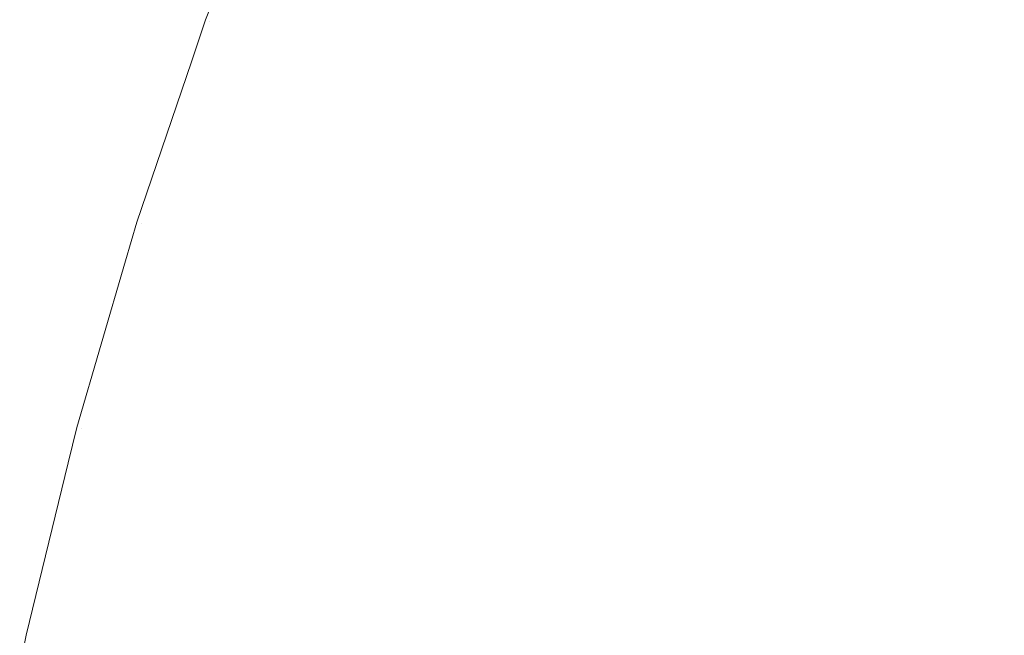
# Model space of a CAD drawing. Header units: centimetres. Extents: x -25.9 to 27.4, y 34.1 to 35.9.
# Tile 51 of 256: x -25.8512 to -25.8311, y 35.8618 to 35.8743. Entities that reach past the tile are written whole.
import ezdxf

# ---------------------------------------------------------------- set-up
doc = ezdxf.new("R2010")
doc.units = ezdxf.units.CM
doc.header["$LTSCALE"] = 2.54
doc.layers.add('Lucido design-1', color=7, linetype='Continuous')

# ---------------------------------------------------------------- blocks, each defined once
blk = doc.blocks.new('Gruppo-5-1')
at = {"color": 7, "linetype": 'Continuous', "lineweight": 9}
for points, invisible_edges in [([(-25.846209, 35.877452, -9.481992), (-25.847429, 35.874314, -9.481992), (-25.847385, 35.874298, -9.478917), (-25.845804, 35.878362, -9.478917)], 14), ([(-25.846209, 35.877452, -33.448755), (-25.847429, 35.874314, -33.448755), (-25.847385, 35.874298, -33.44568), (-25.845804, 35.878362, -33.44568)], 14), ([(-25.84576, 35.878344, -10.086352), (-25.84734, 35.874281, -10.086352), (-25.847429, 35.874314, -10.081992), (-25.846209, 35.877452, -10.081992)], 11), ([(-25.84576, 35.878344, -34.053115), (-25.84734, 35.874281, -34.053115), (-25.847429, 35.874314, -34.048755), (-25.846209, 35.877452, -34.048755)], 11), ([(-25.847184, 35.874225, -9.474771), (-25.845607, 35.87828, -9.474771), (-25.845804, 35.878362, -9.478917), (-25.847385, 35.874298, -9.478917)], 15), ([(-25.847184, 35.874225, -33.441534), (-25.845607, 35.87828, -33.441534), (-25.845804, 35.878362, -33.44568), (-25.847385, 35.874298, -33.44568)], 15), ([(-25.84734, 35.874281, -10.086352), (-25.84576, 35.878344, -10.086352), (-25.845514, 35.878242, -10.090484), (-25.84709, 35.87419, -10.090484)], 15), ([(-25.84734, 35.874281, -34.053115), (-25.84576, 35.878344, -34.053115), (-25.845514, 35.878242, -34.057247), (-25.84709, 35.87419, -34.057247)], 15), ([(-25.846821, 35.874093, -9.470635), (-25.84525, 35.878133, -9.470635), (-25.845607, 35.87828, -9.474771), (-25.847184, 35.874225, -9.474771)], 15), ([(-25.846821, 35.874093, -33.437398), (-25.84525, 35.878133, -33.437398), (-25.845607, 35.87828, -33.441534), (-25.847184, 35.874225, -33.441534)], 15), ([(-25.84709, 35.87419, -10.090484), (-25.845514, 35.878242, -10.090484), (-25.845111, 35.878075, -10.094598), (-25.84668, 35.874041, -10.094598)], 15), ([(-25.84709, 35.87419, -34.057247), (-25.845514, 35.878242, -34.057247), (-25.845111, 35.878075, -34.061361), (-25.84668, 35.874041, -34.061361)], 15), ([(-25.835002, 35.873888, -9.43498), (-25.833451, 35.877413, -9.43498), (-25.835165, 35.878212, -9.438717), (-25.836749, 35.874612, -9.438717)], 15), ([(-25.835002, 35.873888, -33.401743), (-25.833451, 35.877413, -33.401743), (-25.835165, 35.878212, -33.40548), (-25.836749, 35.874612, -33.40548)], 15), ([(-25.846297, 35.873902, -9.466514), (-25.844735, 35.877919, -9.466514), (-25.84525, 35.878133, -9.470635), (-25.846821, 35.874093, -9.470635)], 15), ([(-25.846297, 35.873902, -33.433277), (-25.844735, 35.877919, -33.433277), (-25.84525, 35.878133, -33.437398), (-25.846821, 35.874093, -33.437398)], 15), ([(-25.84668, 35.874041, -10.094598), (-25.845111, 35.878075, -10.094598), (-25.844551, 35.877843, -10.098688), (-25.84611, 35.873834, -10.098688)], 15), ([(-25.84668, 35.874041, -34.061361), (-25.845111, 35.878075, -34.061361), (-25.844551, 35.877843, -34.065451), (-25.84611, 35.873834, -34.065451)], 15), ([(-25.836402, 35.874468, -10.126041), (-25.834824, 35.878053, -10.126041), (-25.833117, 35.877257, -10.129688), (-25.834662, 35.873747, -10.129688)], 15), ([(-25.836402, 35.874468, -34.092804), (-25.834824, 35.878053, -34.092804), (-25.833117, 35.877257, -34.096451), (-25.834662, 35.873747, -34.096451)], 15), ([(-25.845611, 35.873652, -9.462417), (-25.844061, 35.87764, -9.462417), (-25.844735, 35.877919, -9.466514), (-25.846297, 35.873902, -9.466514)], 15), ([(-25.845611, 35.873652, -33.42918), (-25.844061, 35.87764, -33.42918), (-25.844735, 35.877919, -33.433277), (-25.846297, 35.873902, -33.433277)], 15), ([(-25.84611, 35.873834, -10.098688), (-25.844551, 35.877843, -10.098688), (-25.843836, 35.877547, -10.102745), (-25.845383, 35.873569, -10.102745)], 15), ([(-25.84611, 35.873834, -34.065451), (-25.844551, 35.877843, -34.065451), (-25.843836, 35.877547, -34.069508), (-25.845383, 35.873569, -34.069508)], 15), ([(-25.844765, 35.873344, -9.45835), (-25.843229, 35.877295, -9.45835), (-25.844061, 35.87764, -9.462417), (-25.845611, 35.873652, -9.462417)], 15), ([(-25.844765, 35.873344, -33.425113), (-25.843229, 35.877295, -33.425113), (-25.844061, 35.87764, -33.42918), (-25.845611, 35.873652, -33.42918)], 15), ([(-25.845383, 35.873569, -10.102745), (-25.843836, 35.877547, -10.102745), (-25.842968, 35.877188, -10.106763), (-25.8445, 35.873248, -10.106763)], 15), ([(-25.845383, 35.873569, -34.069508), (-25.843836, 35.877547, -34.069508), (-25.842968, 35.877188, -34.073526), (-25.8445, 35.873248, -34.073526)], 15), ([(-25.83311, 35.873104, -9.431322), (-25.831595, 35.876547, -9.431322), (-25.833451, 35.877413, -9.43498), (-25.835002, 35.873888, -9.43498)], 15), ([(-25.83311, 35.873104, -33.398085), (-25.831595, 35.876547, -33.398085), (-25.833451, 35.877413, -33.401743), (-25.835002, 35.873888, -33.401743)], 15), ([(-25.84376, 35.872978, -9.45432), (-25.84224, 35.876886, -9.45432), (-25.843229, 35.877295, -9.45835), (-25.844765, 35.873344, -9.45835)], 15), ([(-25.84376, 35.872978, -33.421083), (-25.84224, 35.876886, -33.421083), (-25.843229, 35.877295, -33.425113), (-25.844765, 35.873344, -33.425113)], 15), ([(-25.8445, 35.873248, -10.106763), (-25.842968, 35.877188, -10.106763), (-25.841949, 35.876765, -10.110736), (-25.843463, 35.872871, -10.110736)], 15), ([(-25.8445, 35.873248, -34.073526), (-25.842968, 35.877188, -34.073526), (-25.841949, 35.876765, -34.077499), (-25.843463, 35.872871, -34.077499)], 15), ([(-25.834662, 35.873747, -10.129688), (-25.833117, 35.877257, -10.129688), (-25.831278, 35.876399, -10.133253), (-25.832786, 35.87297, -10.133253)], 15), ([(-25.834662, 35.873747, -34.096451), (-25.833117, 35.877257, -34.096451), (-25.831278, 35.876399, -34.100016), (-25.832786, 35.87297, -34.100016)], 15), ([(-25.842596, 35.872555, -9.450335), (-25.841096, 35.876412, -9.450335), (-25.84224, 35.876886, -9.45432), (-25.84376, 35.872978, -9.45432)], 15), ([(-25.842596, 35.872555, -33.417098), (-25.841096, 35.876412, -33.417098), (-25.84224, 35.876886, -33.421083), (-25.84376, 35.872978, -33.421083)], 15), ([(-25.843463, 35.872871, -10.110736), (-25.841949, 35.876765, -10.110736), (-25.84078, 35.876281, -10.114657), (-25.842275, 35.872438, -10.114657)], 15), ([(-25.843463, 35.872871, -34.077499), (-25.841949, 35.876765, -34.077499), (-25.84078, 35.876281, -34.08142), (-25.842275, 35.872438, -34.08142)], 15), ([(-25.841276, 35.872075, -9.446402), (-25.839799, 35.875875, -9.446402), (-25.841096, 35.876412, -9.450335), (-25.842596, 35.872555, -9.450335)], 15), ([(-25.841276, 35.872075, -33.413165), (-25.839799, 35.875875, -33.413165), (-25.841096, 35.876412, -33.417098), (-25.842596, 35.872555, -33.417098)], 15), ([(-25.831076, 35.872262, -9.42775), (-25.8296, 35.875616, -9.42775), (-25.831595, 35.876547, -9.431322), (-25.83311, 35.873104, -9.431322)], 15), ([(-25.831076, 35.872262, -33.394513), (-25.8296, 35.875616, -33.394513), (-25.831595, 35.876547, -33.398085), (-25.83311, 35.873104, -33.398085)], 15), ([(-25.832786, 35.87297, -10.133253), (-25.831278, 35.876399, -10.133253), (-25.829309, 35.875481, -10.136728), (-25.830779, 35.872139, -10.136728)], 15), ([(-25.832786, 35.87297, -34.100016), (-25.831278, 35.876399, -34.100016), (-25.829309, 35.875481, -34.103491), (-25.830779, 35.872139, -34.103491)], 15), ([(-25.842275, 35.872438, -10.114657), (-25.84078, 35.876281, -10.114657), (-25.839464, 35.875736, -10.118519), (-25.840936, 35.871951, -10.118519)], 15), ([(-25.842275, 35.872438, -34.08142), (-25.84078, 35.876281, -34.08142), (-25.839464, 35.875736, -34.085282), (-25.840936, 35.871951, -34.085282)], 15), ([(-25.839802, 35.871538, -9.442527), (-25.838349, 35.875274, -9.442527), (-25.839799, 35.875875, -9.446402), (-25.841276, 35.872075, -9.446402)], 15), ([(-25.839802, 35.871538, -33.40929), (-25.838349, 35.875274, -33.40929), (-25.839799, 35.875875, -33.413165), (-25.841276, 35.872075, -33.413165)], 15), ([(-25.840936, 35.871951, -10.118519), (-25.839464, 35.875736, -10.118519), (-25.838004, 35.875131, -10.122315), (-25.839451, 35.87141, -10.122315)], 15), ([(-25.840936, 35.871951, -34.085282), (-25.839464, 35.875736, -34.085282), (-25.838004, 35.875131, -34.089078), (-25.839451, 35.87141, -34.089078)], 15), ([(-25.838175, 35.870946, -9.438717), (-25.836749, 35.874612, -9.438717), (-25.838349, 35.875274, -9.442527), (-25.839802, 35.871538, -9.442527)], 15), ([(-25.838175, 35.870946, -33.40548), (-25.836749, 35.874612, -33.40548), (-25.838349, 35.875274, -33.40929), (-25.839802, 35.871538, -33.40929)], 15), ([(-25.839451, 35.87141, -10.122315), (-25.838004, 35.875131, -10.122315), (-25.836402, 35.874468, -10.126041), (-25.837822, 35.870817, -10.126041)], 15), ([(-25.839451, 35.87141, -34.089078), (-25.838004, 35.875131, -34.089078), (-25.836402, 35.874468, -34.092804), (-25.837822, 35.870817, -34.092804)], 15), ([(-25.836398, 35.870299, -9.43498), (-25.835002, 35.873888, -9.43498), (-25.836749, 35.874612, -9.438717), (-25.838175, 35.870946, -9.438717)], 15), ([(-25.836398, 35.870299, -33.401743), (-25.835002, 35.873888, -33.401743), (-25.836749, 35.874612, -33.40548), (-25.838175, 35.870946, -33.40548)], 15), ([(-25.837822, 35.870817, -10.126041), (-25.836402, 35.874468, -10.126041), (-25.834662, 35.873747, -10.129688), (-25.836052, 35.870173, -10.129688)], 15), ([(-25.837822, 35.870817, -34.092804), (-25.836402, 35.874468, -34.092804), (-25.834662, 35.873747, -34.096451), (-25.836052, 35.870173, -34.096451)], 15), ([(-25.84772, 35.873457, -9.481992), (-25.848832, 35.870183, -9.481992), (-25.848787, 35.870168, -9.478917), (-25.847385, 35.874298, -9.478917)], 14), ([(-25.84772, 35.873457, -33.448755), (-25.848832, 35.870183, -33.448755), (-25.848787, 35.870168, -33.44568), (-25.847385, 35.874298, -33.44568)], 14), ([(-25.84734, 35.874281, -10.086352), (-25.848741, 35.870154, -10.086352), (-25.848832, 35.870183, -10.081992), (-25.84772, 35.873457, -10.081992)], 11), ([(-25.84734, 35.874281, -34.053115), (-25.848741, 35.870154, -34.053115), (-25.848832, 35.870183, -34.048755), (-25.84772, 35.873457, -34.048755)], 11), ([(-25.848583, 35.870104, -9.474771), (-25.847184, 35.874225, -9.474771), (-25.847385, 35.874298, -9.478917), (-25.848787, 35.870168, -9.478917)], 15), ([(-25.848583, 35.870104, -33.441534), (-25.847184, 35.874225, -33.441534), (-25.847385, 35.874298, -33.44568), (-25.848787, 35.870168, -33.44568)], 15), ([(-25.848741, 35.870154, -10.086352), (-25.84734, 35.874281, -10.086352), (-25.84709, 35.87419, -10.090484), (-25.848487, 35.870074, -10.090484)], 15), ([(-25.848741, 35.870154, -34.053115), (-25.84734, 35.874281, -34.053115), (-25.84709, 35.87419, -34.057247), (-25.848487, 35.870074, -34.057247)], 15), ([(-25.848215, 35.869988, -9.470635), (-25.846821, 35.874093, -9.470635), (-25.847184, 35.874225, -9.474771), (-25.848583, 35.870104, -9.474771)], 15), ([(-25.848215, 35.869988, -33.437398), (-25.846821, 35.874093, -33.437398), (-25.847184, 35.874225, -33.441534), (-25.848583, 35.870104, -33.441534)], 15), ([(-25.848487, 35.870074, -10.090484), (-25.84709, 35.87419, -10.090484), (-25.84668, 35.874041, -10.094598), (-25.848071, 35.869943, -10.094598)], 15), ([(-25.848487, 35.870074, -34.057247), (-25.84709, 35.87419, -34.057247), (-25.84668, 35.874041, -34.061361), (-25.848071, 35.869943, -34.061361)], 15), ([(-25.847385, 35.874298, -9.478917), (-25.847429, 35.874314, -9.481992), (-25.84772, 35.873457, -9.481992)], 9), ([(-25.847429, 35.874314, -10.081992), (-25.84772, 35.873457, -10.081992), (-25.84772, 35.873457, -9.481992), (-25.847429, 35.874314, -9.481992)], 10), ([(-25.84772, 35.873457, -10.081992), (-25.847429, 35.874314, -10.081992), (-25.84734, 35.874281, -10.086352)], 10), ([(-25.847385, 35.874298, -33.44568), (-25.847429, 35.874314, -33.448755), (-25.84772, 35.873457, -33.448755)], 9), ([(-25.847429, 35.874314, -34.048755), (-25.84772, 35.873457, -34.048755), (-25.84772, 35.873457, -33.448755), (-25.847429, 35.874314, -33.448755)], 10), ([(-25.84772, 35.873457, -34.048755), (-25.847429, 35.874314, -34.048755), (-25.84734, 35.874281, -34.053115)], 10), ([(-25.847682, 35.86982, -9.466514), (-25.846297, 35.873902, -9.466514), (-25.846821, 35.874093, -9.470635), (-25.848215, 35.869988, -9.470635)], 15), ([(-25.847682, 35.86982, -33.433277), (-25.846297, 35.873902, -33.433277), (-25.846821, 35.874093, -33.437398), (-25.848215, 35.869988, -33.437398)], 15), ([(-25.848071, 35.869943, -10.094598), (-25.84668, 35.874041, -10.094598), (-25.84611, 35.873834, -10.098688), (-25.847493, 35.869761, -10.098688)], 15), ([(-25.848071, 35.869943, -34.061361), (-25.84668, 35.874041, -34.061361), (-25.84611, 35.873834, -34.065451), (-25.847493, 35.869761, -34.065451)], 15), ([(-25.846987, 35.869601, -9.462417), (-25.845611, 35.873652, -9.462417), (-25.846297, 35.873902, -9.466514), (-25.847682, 35.86982, -9.466514)], 15), ([(-25.846987, 35.869601, -33.42918), (-25.845611, 35.873652, -33.42918), (-25.846297, 35.873902, -33.433277), (-25.847682, 35.86982, -33.433277)], 15), ([(-25.847493, 35.869761, -10.098688), (-25.84611, 35.873834, -10.098688), (-25.845383, 35.873569, -10.102745), (-25.846755, 35.869528, -10.102745)], 15), ([(-25.847493, 35.869761, -34.065451), (-25.84611, 35.873834, -34.065451), (-25.845383, 35.873569, -34.069508), (-25.846755, 35.869528, -34.069508)], 15), ([(-25.834473, 35.869598, -9.431322), (-25.83311, 35.873104, -9.431322), (-25.835002, 35.873888, -9.43498), (-25.836398, 35.870299, -9.43498)], 15), ([(-25.834473, 35.869598, -33.398085), (-25.83311, 35.873104, -33.398085), (-25.835002, 35.873888, -33.401743), (-25.836398, 35.870299, -33.401743)], 15), ([(-25.846128, 35.86933, -9.45835), (-25.844765, 35.873344, -9.45835), (-25.845611, 35.873652, -9.462417), (-25.846987, 35.869601, -9.462417)], 15), ([(-25.846128, 35.86933, -33.425113), (-25.844765, 35.873344, -33.425113), (-25.845611, 35.873652, -33.42918), (-25.846987, 35.869601, -33.42918)], 15), ([(-25.846755, 35.869528, -10.102745), (-25.845383, 35.873569, -10.102745), (-25.8445, 35.873248, -10.106763), (-25.845859, 35.869245, -10.106763)], 15), ([(-25.846755, 35.869528, -34.069508), (-25.845383, 35.873569, -34.069508), (-25.8445, 35.873248, -34.073526), (-25.845859, 35.869245, -34.073526)], 15), ([(-25.836052, 35.870173, -10.129688), (-25.834662, 35.873747, -10.129688), (-25.832786, 35.87297, -10.133253), (-25.834144, 35.869479, -10.133253)], 15), ([(-25.836052, 35.870173, -34.096451), (-25.834662, 35.873747, -34.096451), (-25.832786, 35.87297, -34.100016), (-25.834144, 35.869479, -34.100016)], 15), ([(-25.848832, 35.870183, -9.481992), (-25.84772, 35.873457, -9.481992), (-25.84772, 35.873457, -10.081992), (-25.848832, 35.870183, -10.081992)], 10), ([(-25.848832, 35.870183, -33.448755), (-25.84772, 35.873457, -33.448755), (-25.84772, 35.873457, -34.048755), (-25.848832, 35.870183, -34.048755)], 10), ([(-25.845108, 35.869008, -9.45432), (-25.84376, 35.872978, -9.45432), (-25.844765, 35.873344, -9.45835), (-25.846128, 35.86933, -9.45835)], 15), ([(-25.845108, 35.869008, -33.421083), (-25.84376, 35.872978, -33.421083), (-25.844765, 35.873344, -33.425113), (-25.846128, 35.86933, -33.425113)], 15), ([(-25.845859, 35.869245, -10.106763), (-25.8445, 35.873248, -10.106763), (-25.843463, 35.872871, -10.110736), (-25.844807, 35.868914, -10.110736)], 15), ([(-25.845859, 35.869245, -34.073526), (-25.8445, 35.873248, -34.073526), (-25.843463, 35.872871, -34.077499), (-25.844807, 35.868914, -34.077499)], 15), ([(-25.843927, 35.868636, -9.450335), (-25.842596, 35.872555, -9.450335), (-25.84376, 35.872978, -9.45432), (-25.845108, 35.869008, -9.45432)], 15), ([(-25.843927, 35.868636, -33.417098), (-25.842596, 35.872555, -33.417098), (-25.84376, 35.872978, -33.421083), (-25.845108, 35.869008, -33.421083)], 15), ([(-25.832404, 35.868845, -9.42775), (-25.831076, 35.872262, -9.42775), (-25.83311, 35.873104, -9.431322), (-25.834473, 35.869598, -9.431322)], 15), ([(-25.832404, 35.868845, -33.394513), (-25.831076, 35.872262, -33.394513), (-25.83311, 35.873104, -33.398085), (-25.834473, 35.869598, -33.398085)], 15), ([(-25.834144, 35.869479, -10.133253), (-25.832786, 35.87297, -10.133253), (-25.830779, 35.872139, -10.136728), (-25.832103, 35.868736, -10.136728)], 15), ([(-25.834144, 35.869479, -34.100016), (-25.832786, 35.87297, -34.100016), (-25.830779, 35.872139, -34.103491), (-25.832103, 35.868736, -34.103491)], 15), ([(-25.844807, 35.868914, -10.110736), (-25.843463, 35.872871, -10.110736), (-25.842275, 35.872438, -10.114657), (-25.8436, 35.868533, -10.114657)], 15), ([(-25.844807, 35.868914, -34.077499), (-25.843463, 35.872871, -34.077499), (-25.842275, 35.872438, -34.08142), (-25.8436, 35.868533, -34.08142)], 15), ([(-25.842587, 35.868214, -9.446402), (-25.841276, 35.872075, -9.446402), (-25.842596, 35.872555, -9.450335), (-25.843927, 35.868636, -9.450335)], 15), ([(-25.842587, 35.868214, -33.413165), (-25.841276, 35.872075, -33.413165), (-25.842596, 35.872555, -33.417098), (-25.843927, 35.868636, -33.417098)], 15), ([(-25.8436, 35.868533, -10.114657), (-25.842275, 35.872438, -10.114657), (-25.840936, 35.871951, -10.118519), (-25.842242, 35.868105, -10.118519)], 15), ([(-25.8436, 35.868533, -34.08142), (-25.842275, 35.872438, -34.08142), (-25.840936, 35.871951, -34.085282), (-25.842242, 35.868105, -34.085282)], 15), ([(-25.830194, 35.868041, -9.424269), (-25.828903, 35.871361, -9.424269), (-25.831076, 35.872262, -9.42775), (-25.832404, 35.868845, -9.42775)], 15), ([(-25.830194, 35.868041, -33.391033), (-25.828903, 35.871361, -33.391033), (-25.831076, 35.872262, -33.394513), (-25.832404, 35.868845, -33.394513)], 15), ([(-25.841091, 35.867742, -9.442527), (-25.839802, 35.871538, -9.442527), (-25.841276, 35.872075, -9.446402), (-25.842587, 35.868214, -9.446402)], 15), ([(-25.841091, 35.867742, -33.40929), (-25.839802, 35.871538, -33.40929), (-25.841276, 35.872075, -33.413165), (-25.842587, 35.868214, -33.413165)], 15), ([(-25.842242, 35.868105, -10.118519), (-25.840936, 35.871951, -10.118519), (-25.839451, 35.87141, -10.122315), (-25.840734, 35.867629, -10.122315)], 15), ([(-25.842242, 35.868105, -34.085282), (-25.840936, 35.871951, -34.085282), (-25.839451, 35.87141, -34.089078), (-25.840734, 35.867629, -34.089078)], 15), ([(-25.832103, 35.868736, -10.136728), (-25.830779, 35.872139, -10.136728), (-25.828644, 35.871254, -10.140108), (-25.829931, 35.867945, -10.140108)], 15), ([(-25.832103, 35.868736, -34.103491), (-25.830779, 35.872139, -34.103491), (-25.828644, 35.871254, -34.106871), (-25.829931, 35.867945, -34.106871)], 15), ([(-25.839439, 35.867221, -9.438717), (-25.838175, 35.870946, -9.438717), (-25.839802, 35.871538, -9.442527), (-25.841091, 35.867742, -9.442527)], 15), ([(-25.839439, 35.867221, -33.40548), (-25.838175, 35.870946, -33.40548), (-25.839802, 35.871538, -33.40929), (-25.841091, 35.867742, -33.40929)], 15), ([(-25.840734, 35.867629, -10.122315), (-25.839451, 35.87141, -10.122315), (-25.837822, 35.870817, -10.126041), (-25.839081, 35.867108, -10.126041)], 15), ([(-25.840734, 35.867629, -34.089078), (-25.839451, 35.87141, -34.089078), (-25.837822, 35.870817, -34.092804), (-25.839081, 35.867108, -34.092804)], 15), ([(-25.837636, 35.866652, -9.43498), (-25.836398, 35.870299, -9.43498), (-25.838175, 35.870946, -9.438717), (-25.839439, 35.867221, -9.438717)], 15), ([(-25.837636, 35.866652, -33.401743), (-25.836398, 35.870299, -33.401743), (-25.838175, 35.870946, -33.40548), (-25.839439, 35.867221, -33.40548)], 15), ([(-25.839081, 35.867108, -10.126041), (-25.837822, 35.870817, -10.126041), (-25.836052, 35.870173, -10.129688), (-25.837284, 35.866542, -10.129688)], 15), ([(-25.839081, 35.867108, -34.092804), (-25.837822, 35.870817, -34.092804), (-25.836052, 35.870173, -34.096451), (-25.837284, 35.866542, -34.096451)], 15), ([(-25.849061, 35.869395, -9.481992), (-25.850053, 35.865994, -9.481992), (-25.850007, 35.865982, -9.478917), (-25.848787, 35.870168, -9.478917)], 14), ([(-25.849061, 35.869395, -33.448755), (-25.850053, 35.865994, -33.448755), (-25.850007, 35.865982, -33.44568), (-25.848787, 35.870168, -33.44568)], 14), ([(-25.848741, 35.870154, -10.086352), (-25.849961, 35.865969, -10.086352), (-25.850053, 35.865994, -10.081992), (-25.849061, 35.869395, -10.081992)], 11), ([(-25.848741, 35.870154, -34.053115), (-25.849961, 35.865969, -34.053115), (-25.850053, 35.865994, -34.048755), (-25.849061, 35.869395, -34.048755)], 11), ([(-25.8498, 35.865926, -9.474771), (-25.848583, 35.870104, -9.474771), (-25.848787, 35.870168, -9.478917), (-25.850007, 35.865982, -9.478917)], 15), ([(-25.8498, 35.865926, -33.441534), (-25.848583, 35.870104, -33.441534), (-25.848787, 35.870168, -33.44568), (-25.850007, 35.865982, -33.44568)], 15), ([(-25.849961, 35.865969, -10.086352), (-25.848741, 35.870154, -10.086352), (-25.848487, 35.870074, -10.090484), (-25.849704, 35.8659, -10.090484)], 15), ([(-25.849961, 35.865969, -34.053115), (-25.848741, 35.870154, -34.053115), (-25.848487, 35.870074, -34.057247), (-25.849704, 35.8659, -34.057247)], 15), ([(-25.848787, 35.870168, -9.478917), (-25.848832, 35.870183, -9.481992), (-25.849061, 35.869395, -9.481992)], 9), ([(-25.848832, 35.870183, -10.081992), (-25.849061, 35.869395, -10.081992), (-25.849061, 35.869395, -9.481992), (-25.848832, 35.870183, -9.481992)], 10), ([(-25.849061, 35.869395, -10.081992), (-25.848832, 35.870183, -10.081992), (-25.848741, 35.870154, -10.086352)], 10), ([(-25.848787, 35.870168, -33.44568), (-25.848832, 35.870183, -33.448755), (-25.849061, 35.869395, -33.448755)], 9), ([(-25.848832, 35.870183, -34.048755), (-25.849061, 35.869395, -34.048755), (-25.849061, 35.869395, -33.448755), (-25.848832, 35.870183, -33.448755)], 10), ([(-25.849061, 35.869395, -34.048755), (-25.848832, 35.870183, -34.048755), (-25.848741, 35.870154, -34.053115)], 10), ([(-25.835682, 35.866037, -9.431322), (-25.834473, 35.869598, -9.431322), (-25.836398, 35.870299, -9.43498), (-25.837636, 35.866652, -9.43498)], 15), ([(-25.835682, 35.866037, -33.398085), (-25.834473, 35.869598, -33.398085), (-25.836398, 35.870299, -33.401743), (-25.837636, 35.866652, -33.401743)], 15), ([(-25.837284, 35.866542, -10.129688), (-25.836052, 35.870173, -10.129688), (-25.834144, 35.869479, -10.133253), (-25.835348, 35.865931, -10.133253)], 15), ([(-25.837284, 35.866542, -34.096451), (-25.836052, 35.870173, -34.096451), (-25.834144, 35.869479, -34.100016), (-25.835348, 35.865931, -34.100016)], 15), ([(-25.849428, 35.865826, -9.470635), (-25.848215, 35.869988, -9.470635), (-25.848583, 35.870104, -9.474771), (-25.8498, 35.865926, -9.474771)], 15), ([(-25.849428, 35.865826, -33.437398), (-25.848215, 35.869988, -33.437398), (-25.848583, 35.870104, -33.441534), (-25.8498, 35.865926, -33.441534)], 15), ([(-25.849704, 35.8659, -10.090484), (-25.848487, 35.870074, -10.090484), (-25.848071, 35.869943, -10.094598), (-25.849282, 35.865787, -10.094598)], 15), ([(-25.849704, 35.8659, -34.057247), (-25.848487, 35.870074, -34.057247), (-25.848071, 35.869943, -34.061361), (-25.849282, 35.865787, -34.061361)], 15), ([(-25.848889, 35.865682, -9.466514), (-25.847682, 35.86982, -9.466514), (-25.848215, 35.869988, -9.470635), (-25.849428, 35.865826, -9.470635)], 15), ([(-25.848889, 35.865682, -33.433277), (-25.847682, 35.86982, -33.433277), (-25.848215, 35.869988, -33.437398), (-25.849428, 35.865826, -33.437398)], 15), ([(-25.849282, 35.865787, -10.094598), (-25.848071, 35.869943, -10.094598), (-25.847493, 35.869761, -10.098688), (-25.848697, 35.865631, -10.098688)], 15), ([(-25.849282, 35.865787, -34.061361), (-25.848071, 35.869943, -34.061361), (-25.847493, 35.869761, -34.065451), (-25.848697, 35.865631, -34.065451)], 15), ([(-25.848184, 35.865493, -9.462417), (-25.846987, 35.869601, -9.462417), (-25.847682, 35.86982, -9.466514), (-25.848889, 35.865682, -9.466514)], 15), ([(-25.848184, 35.865493, -33.42918), (-25.846987, 35.869601, -33.42918), (-25.847682, 35.86982, -33.433277), (-25.848889, 35.865682, -33.433277)], 15), ([(-25.848697, 35.865631, -10.098688), (-25.847493, 35.869761, -10.098688), (-25.846755, 35.869528, -10.102745), (-25.84795, 35.86543, -10.102745)], 15), ([(-25.848697, 35.865631, -34.065451), (-25.847493, 35.869761, -34.065451), (-25.846755, 35.869528, -34.069508), (-25.84795, 35.86543, -34.069508)], 15), ([(-25.847314, 35.86526, -9.45835), (-25.846128, 35.86933, -9.45835), (-25.846987, 35.869601, -9.462417), (-25.848184, 35.865493, -9.462417)], 15), ([(-25.847314, 35.86526, -33.425113), (-25.846128, 35.86933, -33.425113), (-25.846987, 35.869601, -33.42918), (-25.848184, 35.865493, -33.42918)], 15), ([(-25.833582, 35.865375, -9.42775), (-25.832404, 35.868845, -9.42775), (-25.834473, 35.869598, -9.431322), (-25.835682, 35.866037, -9.431322)], 15), ([(-25.833582, 35.865375, -33.394513), (-25.832404, 35.868845, -33.394513), (-25.834473, 35.869598, -33.398085), (-25.835682, 35.866037, -33.398085)], 15), ([(-25.850053, 35.865994, -9.481992), (-25.849061, 35.869395, -9.481992), (-25.849061, 35.869395, -10.081992), (-25.850053, 35.865994, -10.081992)], 10), ([(-25.850053, 35.865994, -33.448755), (-25.849061, 35.869395, -33.448755), (-25.849061, 35.869395, -34.048755), (-25.850053, 35.865994, -34.048755)], 10), ([(-25.84795, 35.86543, -10.102745), (-25.846755, 35.869528, -10.102745), (-25.845859, 35.869245, -10.106763), (-25.847042, 35.865187, -10.106763)], 15), ([(-25.84795, 35.86543, -34.069508), (-25.846755, 35.869528, -34.069508), (-25.845859, 35.869245, -34.073526), (-25.847042, 35.865187, -34.073526)], 15), ([(-25.835348, 35.865931, -10.133253), (-25.834144, 35.869479, -10.133253), (-25.832103, 35.868736, -10.136728), (-25.833276, 35.865278, -10.136728)], 15), ([(-25.835348, 35.865931, -34.100016), (-25.834144, 35.869479, -34.100016), (-25.832103, 35.868736, -34.103491), (-25.833276, 35.865278, -34.103491)], 15), ([(-25.846281, 35.864983, -9.45432), (-25.845108, 35.869008, -9.45432), (-25.846128, 35.86933, -9.45835), (-25.847314, 35.86526, -9.45835)], 15), ([(-25.846281, 35.864983, -33.421083), (-25.845108, 35.869008, -33.421083), (-25.846128, 35.86933, -33.425113), (-25.847314, 35.86526, -33.425113)], 15), ([(-25.847042, 35.865187, -10.106763), (-25.845859, 35.869245, -10.106763), (-25.844807, 35.868914, -10.110736), (-25.845976, 35.864902, -10.110736)], 15), ([(-25.847042, 35.865187, -34.073526), (-25.845859, 35.869245, -34.073526), (-25.844807, 35.868914, -34.077499), (-25.845976, 35.864902, -34.077499)], 15), ([(-25.845085, 35.864663, -9.450335), (-25.843927, 35.868636, -9.450335), (-25.845108, 35.869008, -9.45432), (-25.846281, 35.864983, -9.45432)], 15), ([(-25.845085, 35.864663, -33.417098), (-25.843927, 35.868636, -33.417098), (-25.845108, 35.869008, -33.421083), (-25.846281, 35.864983, -33.421083)], 15), ([(-25.845976, 35.864902, -10.110736), (-25.844807, 35.868914, -10.110736), (-25.8436, 35.868533, -10.114657), (-25.844754, 35.864574, -10.114657)], 15), ([(-25.845976, 35.864902, -34.077499), (-25.844807, 35.868914, -34.077499), (-25.8436, 35.868533, -34.08142), (-25.844754, 35.864574, -34.08142)], 15), ([(-25.831339, 35.864667, -9.424269), (-25.830194, 35.868041, -9.424269), (-25.832404, 35.868845, -9.42775), (-25.833582, 35.865375, -9.42775)], 15), ([(-25.831339, 35.864667, -33.391033), (-25.830194, 35.868041, -33.391033), (-25.832404, 35.868845, -33.394513), (-25.833582, 35.865375, -33.394513)], 15), ([(-25.833276, 35.865278, -10.136728), (-25.832103, 35.868736, -10.136728), (-25.829931, 35.867945, -10.140108), (-25.831073, 35.864583, -10.140108)], 15), ([(-25.833276, 35.865278, -34.103491), (-25.832103, 35.868736, -34.103491), (-25.829931, 35.867945, -34.106871), (-25.831073, 35.864583, -34.106871)], 15), ([(-25.843728, 35.864299, -9.446402), (-25.842587, 35.868214, -9.446402), (-25.843927, 35.868636, -9.450335), (-25.845085, 35.864663, -9.450335)], 15), ([(-25.843728, 35.864299, -33.413165), (-25.842587, 35.868214, -33.413165), (-25.843927, 35.868636, -33.417098), (-25.845085, 35.864663, -33.417098)], 15), ([(-25.844754, 35.864574, -10.114657), (-25.8436, 35.868533, -10.114657), (-25.842242, 35.868105, -10.118519), (-25.843378, 35.864206, -10.118519)], 15), ([(-25.844754, 35.864574, -34.08142), (-25.8436, 35.868533, -34.08142), (-25.842242, 35.868105, -34.085282), (-25.843378, 35.864206, -34.085282)], 15), ([(-25.842212, 35.863893, -9.442527), (-25.841091, 35.867742, -9.442527), (-25.842587, 35.868214, -9.446402), (-25.843728, 35.864299, -9.446402)], 15), ([(-25.842212, 35.863893, -33.40929), (-25.841091, 35.867742, -33.40929), (-25.842587, 35.868214, -33.413165), (-25.843728, 35.864299, -33.413165)], 15), ([(-25.843378, 35.864206, -10.118519), (-25.842242, 35.868105, -10.118519), (-25.840734, 35.867629, -10.122315), (-25.841851, 35.863796, -10.122315)], 15), ([(-25.843378, 35.864206, -34.085282), (-25.842242, 35.868105, -34.085282), (-25.840734, 35.867629, -34.089078), (-25.841851, 35.863796, -34.089078)], 15), ([(-25.828956, 35.863916, -9.420888), (-25.827846, 35.867186, -9.420888), (-25.830194, 35.868041, -9.424269), (-25.831339, 35.864667, -9.424269)], 15), ([(-25.828956, 35.863916, -33.387651), (-25.827846, 35.867186, -33.387651), (-25.830194, 35.868041, -33.391033), (-25.831339, 35.864667, -33.391033)], 15), ([(-25.84054, 35.863445, -9.438717), (-25.839439, 35.867221, -9.438717), (-25.841091, 35.867742, -9.442527), (-25.842212, 35.863893, -9.442527)], 15), ([(-25.84054, 35.863445, -33.40548), (-25.839439, 35.867221, -33.40548), (-25.841091, 35.867742, -33.40929), (-25.842212, 35.863893, -33.40929)], 15), ([(-25.841851, 35.863796, -10.122315), (-25.840734, 35.867629, -10.122315), (-25.839081, 35.867108, -10.126041), (-25.840177, 35.863348, -10.126041)], 15), ([(-25.841851, 35.863796, -34.089078), (-25.840734, 35.867629, -34.089078), (-25.839081, 35.867108, -34.092804), (-25.840177, 35.863348, -34.092804)], 15), ([(-25.838713, 35.862956, -9.43498), (-25.837636, 35.866652, -9.43498), (-25.839439, 35.867221, -9.438717), (-25.84054, 35.863445, -9.438717)], 15), ([(-25.838713, 35.862956, -33.401743), (-25.837636, 35.866652, -33.401743), (-25.839439, 35.867221, -33.40548), (-25.84054, 35.863445, -33.40548)], 15), ([(-25.840177, 35.863348, -10.126041), (-25.839081, 35.867108, -10.126041), (-25.837284, 35.866542, -10.129688), (-25.838357, 35.86286, -10.129688)], 15), ([(-25.840177, 35.863348, -34.092804), (-25.839081, 35.867108, -34.092804), (-25.837284, 35.866542, -34.096451), (-25.838357, 35.86286, -34.096451)], 15), ([(-25.836735, 35.862425, -9.431322), (-25.835682, 35.866037, -9.431322), (-25.837636, 35.866652, -9.43498), (-25.838713, 35.862956, -9.43498)], 15), ([(-25.836735, 35.862425, -33.398085), (-25.835682, 35.866037, -33.398085), (-25.837636, 35.866652, -33.401743), (-25.838713, 35.862956, -33.401743)], 15), ([(-25.838357, 35.86286, -10.129688), (-25.837284, 35.866542, -10.129688), (-25.835348, 35.865931, -10.133253), (-25.836396, 35.862335, -10.133253)], 15), ([(-25.838357, 35.86286, -34.096451), (-25.837284, 35.866542, -34.096451), (-25.835348, 35.865931, -34.100016), (-25.836396, 35.862335, -34.100016)], 15), ([(-25.850229, 35.865273, -9.481992), (-25.85109, 35.861756, -9.481992), (-25.851043, 35.861746, -9.478917), (-25.850007, 35.865982, -9.478917)], 14), ([(-25.850229, 35.865273, -33.448755), (-25.85109, 35.861756, -33.448755), (-25.851043, 35.861746, -33.44568), (-25.850007, 35.865982, -33.44568)], 14), ([(-25.849961, 35.865969, -10.086352), (-25.850997, 35.861735, -10.086352), (-25.85109, 35.861756, -10.081992), (-25.850229, 35.865273, -10.081992)], 11), ([(-25.849961, 35.865969, -34.053115), (-25.850997, 35.861735, -34.053115), (-25.85109, 35.861756, -34.048755), (-25.850229, 35.865273, -34.048755)], 11), ([(-25.850835, 35.861699, -9.474771), (-25.8498, 35.865926, -9.474771), (-25.850007, 35.865982, -9.478917), (-25.851043, 35.861746, -9.478917)], 15), ([(-25.850835, 35.861699, -33.441534), (-25.8498, 35.865926, -33.441534), (-25.850007, 35.865982, -33.44568), (-25.851043, 35.861746, -33.44568)], 15), ([(-25.850997, 35.861735, -10.086352), (-25.849961, 35.865969, -10.086352), (-25.849704, 35.8659, -10.090484), (-25.850737, 35.861678, -10.090484)], 15), ([(-25.850997, 35.861735, -34.053115), (-25.849961, 35.865969, -34.053115), (-25.849704, 35.8659, -34.057247), (-25.850737, 35.861678, -34.057247)], 15), ([(-25.850458, 35.861616, -9.470635), (-25.849428, 35.865826, -9.470635), (-25.8498, 35.865926, -9.474771), (-25.850835, 35.861699, -9.474771)], 15), ([(-25.850458, 35.861616, -33.437398), (-25.849428, 35.865826, -33.437398), (-25.8498, 35.865926, -33.441534), (-25.850835, 35.861699, -33.441534)], 15), ([(-25.850007, 35.865982, -9.478917), (-25.850053, 35.865994, -9.481992), (-25.850229, 35.865273, -9.481992)], 9), ([(-25.850053, 35.865994, -10.081992), (-25.850229, 35.865273, -10.081992), (-25.850229, 35.865273, -9.481992), (-25.850053, 35.865994, -9.481992)], 10), ([(-25.850229, 35.865273, -10.081992), (-25.850053, 35.865994, -10.081992), (-25.849961, 35.865969, -10.086352)], 10), ([(-25.850007, 35.865982, -33.44568), (-25.850053, 35.865994, -33.448755), (-25.850229, 35.865273, -33.448755)], 9), ([(-25.850053, 35.865994, -34.048755), (-25.850229, 35.865273, -34.048755), (-25.850229, 35.865273, -33.448755), (-25.850053, 35.865994, -33.448755)], 10), ([(-25.850229, 35.865273, -34.048755), (-25.850053, 35.865994, -34.048755), (-25.849961, 35.865969, -34.053115)], 10), ([(-25.834608, 35.861856, -9.42775), (-25.833582, 35.865375, -9.42775), (-25.835682, 35.866037, -9.431322), (-25.836735, 35.862425, -9.431322)], 15), ([(-25.834608, 35.861856, -33.394513), (-25.833582, 35.865375, -33.394513), (-25.835682, 35.866037, -33.398085), (-25.836735, 35.862425, -33.398085)], 15), ([(-25.836396, 35.862335, -10.133253), (-25.835348, 35.865931, -10.133253), (-25.833276, 35.865278, -10.136728), (-25.834298, 35.861773, -10.136728)], 15), ([(-25.836396, 35.862335, -34.100016), (-25.835348, 35.865931, -34.100016), (-25.833276, 35.865278, -34.103491), (-25.834298, 35.861773, -34.103491)], 15), ([(-25.850737, 35.861678, -10.090484), (-25.849704, 35.8659, -10.090484), (-25.849282, 35.865787, -10.094598), (-25.850311, 35.861583, -10.094598)], 15), ([(-25.850737, 35.861678, -34.057247), (-25.849704, 35.8659, -34.057247), (-25.849282, 35.865787, -34.061361), (-25.850311, 35.861583, -34.061361)], 15), ([(-25.849913, 35.861495, -9.466514), (-25.848889, 35.865682, -9.466514), (-25.849428, 35.865826, -9.470635), (-25.850458, 35.861616, -9.470635)], 15), ([(-25.849913, 35.861495, -33.433277), (-25.848889, 35.865682, -33.433277), (-25.849428, 35.865826, -33.437398), (-25.850458, 35.861616, -33.437398)], 15), ([(-25.850311, 35.861583, -10.094598), (-25.849282, 35.865787, -10.094598), (-25.848697, 35.865631, -10.098688), (-25.849719, 35.861452, -10.098688)], 15), ([(-25.850311, 35.861583, -34.061361), (-25.849282, 35.865787, -34.061361), (-25.848697, 35.865631, -34.065451), (-25.849719, 35.861452, -34.065451)], 15), ([(-25.849201, 35.861337, -9.462417), (-25.848184, 35.865493, -9.462417), (-25.848889, 35.865682, -9.466514), (-25.849913, 35.861495, -9.466514)], 15), ([(-25.849201, 35.861337, -33.42918), (-25.848184, 35.865493, -33.42918), (-25.848889, 35.865682, -33.433277), (-25.849913, 35.861495, -33.433277)], 15), ([(-25.849719, 35.861452, -10.098688), (-25.848697, 35.865631, -10.098688), (-25.84795, 35.86543, -10.102745), (-25.848964, 35.861285, -10.102745)], 15), ([(-25.849719, 35.861452, -34.065451), (-25.848697, 35.865631, -34.065451), (-25.84795, 35.86543, -34.069508), (-25.848964, 35.861285, -34.069508)], 15), ([(-25.848322, 35.861142, -9.45835), (-25.847314, 35.86526, -9.45835), (-25.848184, 35.865493, -9.462417), (-25.849201, 35.861337, -9.462417)], 15), ([(-25.848322, 35.861142, -33.425113), (-25.847314, 35.86526, -33.425113), (-25.848184, 35.865493, -33.42918), (-25.849201, 35.861337, -33.42918)], 15), ([(-25.848964, 35.861285, -10.102745), (-25.84795, 35.86543, -10.102745), (-25.847042, 35.865187, -10.106763), (-25.848047, 35.861081, -10.106763)], 15), ([(-25.848964, 35.861285, -34.069508), (-25.84795, 35.86543, -34.069508), (-25.847042, 35.865187, -34.073526), (-25.848047, 35.861081, -34.073526)], 15), ([(-25.832336, 35.861247, -9.424269), (-25.831339, 35.864667, -9.424269), (-25.833582, 35.865375, -9.42775), (-25.834608, 35.861856, -9.42775)], 15), ([(-25.832336, 35.861247, -33.391033), (-25.831339, 35.864667, -33.391033), (-25.833582, 35.865375, -33.394513), (-25.834608, 35.861856, -33.394513)], 15), ([(-25.85109, 35.861756, -9.481992), (-25.850229, 35.865273, -9.481992), (-25.850229, 35.865273, -10.081992), (-25.85109, 35.861756, -10.081992)], 10), ([(-25.85109, 35.861756, -33.448755), (-25.850229, 35.865273, -33.448755), (-25.850229, 35.865273, -34.048755), (-25.85109, 35.861756, -34.048755)], 10), ([(-25.847277, 35.860911, -9.45432), (-25.846281, 35.864983, -9.45432), (-25.847314, 35.86526, -9.45835), (-25.848322, 35.861142, -9.45835)], 15), ([(-25.847277, 35.860911, -33.421083), (-25.846281, 35.864983, -33.421083), (-25.847314, 35.86526, -33.425113), (-25.848322, 35.861142, -33.425113)], 15), ([(-25.848047, 35.861081, -10.106763), (-25.847042, 35.865187, -10.106763), (-25.845976, 35.864902, -10.110736), (-25.846969, 35.860843, -10.110736)], 15), ([(-25.848047, 35.861081, -34.073526), (-25.847042, 35.865187, -34.073526), (-25.845976, 35.864902, -34.077499), (-25.846969, 35.860843, -34.077499)], 15), ([(-25.834298, 35.861773, -10.136728), (-25.833276, 35.865278, -10.136728), (-25.831073, 35.864583, -10.140108), (-25.832066, 35.861174, -10.140108)], 15), ([(-25.834298, 35.861773, -34.103491), (-25.833276, 35.865278, -34.103491), (-25.831073, 35.864583, -34.106871), (-25.832066, 35.861174, -34.106871)], 15), ([(-25.846069, 35.860643, -9.450335), (-25.845085, 35.864663, -9.450335), (-25.846281, 35.864983, -9.45432), (-25.847277, 35.860911, -9.45432)], 15), ([(-25.846069, 35.860643, -33.417098), (-25.845085, 35.864663, -33.417098), (-25.846281, 35.864983, -33.421083), (-25.847277, 35.860911, -33.421083)], 15), ([(-25.846969, 35.860843, -10.110736), (-25.845976, 35.864902, -10.110736), (-25.844754, 35.864574, -10.114657), (-25.845734, 35.860569, -10.114657)], 15), ([(-25.846969, 35.860843, -34.077499), (-25.845976, 35.864902, -34.077499), (-25.844754, 35.864574, -34.08142), (-25.845734, 35.860569, -34.08142)], 15), ([(-25.844697, 35.860339, -9.446402), (-25.843728, 35.864299, -9.446402), (-25.845085, 35.864663, -9.450335), (-25.846069, 35.860643, -9.450335)], 15), ([(-25.844697, 35.860339, -33.413165), (-25.843728, 35.864299, -33.413165), (-25.845085, 35.864663, -33.417098), (-25.846069, 35.860643, -33.417098)], 15), ([(-25.845734, 35.860569, -10.114657), (-25.844754, 35.864574, -10.114657), (-25.843378, 35.864206, -10.118519), (-25.844344, 35.86026, -10.118519)], 15), ([(-25.845734, 35.860569, -34.08142), (-25.844754, 35.864574, -34.08142), (-25.843378, 35.864206, -34.085282), (-25.844344, 35.86026, -34.085282)], 15), ([(-25.829923, 35.8606, -9.420888), (-25.828956, 35.863916, -9.420888), (-25.831339, 35.864667, -9.424269), (-25.832336, 35.861247, -9.424269)], 15), ([(-25.829923, 35.8606, -33.387651), (-25.828956, 35.863916, -33.387651), (-25.831339, 35.864667, -33.391033), (-25.832336, 35.861247, -33.391033)], 15), ([(-25.832066, 35.861174, -10.140108), (-25.831073, 35.864583, -10.140108), (-25.828741, 35.863848, -10.143387), (-25.829704, 35.860542, -10.143387)], 15), ([(-25.832066, 35.861174, -34.106871), (-25.831073, 35.864583, -34.106871), (-25.828741, 35.863848, -34.11015), (-25.829704, 35.860542, -34.11015)], 15), ([(-25.843165, 35.859999, -9.442527), (-25.842212, 35.863893, -9.442527), (-25.843728, 35.864299, -9.446402), (-25.844697, 35.860339, -9.446402)], 15), ([(-25.843165, 35.859999, -33.40929), (-25.842212, 35.863893, -33.40929), (-25.843728, 35.864299, -33.413165), (-25.844697, 35.860339, -33.413165)], 15), ([(-25.844344, 35.86026, -10.118519), (-25.843378, 35.864206, -10.118519), (-25.841851, 35.863796, -10.122315), (-25.8428, 35.859918, -10.122315)], 15), ([(-25.844344, 35.86026, -34.085282), (-25.843378, 35.864206, -34.085282), (-25.841851, 35.863796, -34.089078), (-25.8428, 35.859918, -34.089078)], 15), ([(-25.841475, 35.859624, -9.438717), (-25.84054, 35.863445, -9.438717), (-25.842212, 35.863893, -9.442527), (-25.843165, 35.859999, -9.442527)], 15), ([(-25.841475, 35.859624, -33.40548), (-25.84054, 35.863445, -33.40548), (-25.842212, 35.863893, -33.40929), (-25.843165, 35.859999, -33.40929)], 15), ([(-25.8428, 35.859918, -10.122315), (-25.841851, 35.863796, -10.122315), (-25.840177, 35.863348, -10.126041), (-25.841108, 35.859543, -10.126041)], 15), ([(-25.8428, 35.859918, -34.089078), (-25.841851, 35.863796, -34.089078), (-25.840177, 35.863348, -34.092804), (-25.841108, 35.859543, -34.092804)], 15), ([(-25.839628, 35.859215, -9.43498), (-25.838713, 35.862956, -9.43498), (-25.84054, 35.863445, -9.438717), (-25.841475, 35.859624, -9.438717)], 15), ([(-25.839628, 35.859215, -33.401743), (-25.838713, 35.862956, -33.401743), (-25.84054, 35.863445, -33.40548), (-25.841475, 35.859624, -33.40548)], 15), ([(-25.841108, 35.859543, -10.126041), (-25.840177, 35.863348, -10.126041), (-25.838357, 35.86286, -10.129688), (-25.839269, 35.859135, -10.129688)], 15), ([(-25.841108, 35.859543, -34.092804), (-25.840177, 35.863348, -34.092804), (-25.838357, 35.86286, -34.096451), (-25.839269, 35.859135, -34.096451)], 15), ([(-25.837629, 35.858772, -9.431322), (-25.836735, 35.862425, -9.431322), (-25.838713, 35.862956, -9.43498), (-25.839628, 35.859215, -9.43498)], 15), ([(-25.837629, 35.858772, -33.398085), (-25.836735, 35.862425, -33.398085), (-25.838713, 35.862956, -33.401743), (-25.839628, 35.859215, -33.401743)], 15), ([(-25.839269, 35.859135, -10.129688), (-25.838357, 35.86286, -10.129688), (-25.836396, 35.862335, -10.133253), (-25.837287, 35.858696, -10.133253)], 15), ([(-25.839269, 35.859135, -34.096451), (-25.838357, 35.86286, -34.096451), (-25.836396, 35.862335, -34.100016), (-25.837287, 35.858696, -34.100016)], 15), ([(-25.835479, 35.858295, -9.42775), (-25.834608, 35.861856, -9.42775), (-25.836735, 35.862425, -9.431322), (-25.837629, 35.858772, -9.431322)], 15), ([(-25.835479, 35.858295, -33.394513), (-25.834608, 35.861856, -33.394513), (-25.836735, 35.862425, -33.398085), (-25.837629, 35.858772, -33.398085)], 15), ([(-25.837287, 35.858696, -10.133253), (-25.836396, 35.862335, -10.133253), (-25.834298, 35.861773, -10.136728), (-25.835166, 35.858226, -10.136728)], 15), ([(-25.837287, 35.858696, -34.100016), (-25.836396, 35.862335, -34.100016), (-25.834298, 35.861773, -34.103491), (-25.835166, 35.858226, -34.103491)], 15), ([(-25.85109, 35.861756, -10.081992), (-25.85122, 35.861098, -10.081992), (-25.85122, 35.861098, -9.481992), (-25.85109, 35.861756, -9.481992)], 10), ([(-25.85109, 35.861756, -34.048755), (-25.85122, 35.861098, -34.048755), (-25.85122, 35.861098, -33.448755), (-25.85109, 35.861756, -33.448755)], 10), ([(-25.833183, 35.857786, -9.424269), (-25.832336, 35.861247, -9.424269), (-25.834608, 35.861856, -9.42775), (-25.835479, 35.858295, -9.42775)], 15), ([(-25.833183, 35.857786, -33.391033), (-25.832336, 35.861247, -33.391033), (-25.834608, 35.861856, -33.394513), (-25.835479, 35.858295, -33.394513)], 15), ([(-25.835166, 35.858226, -10.136728), (-25.834298, 35.861773, -10.136728), (-25.832066, 35.861174, -10.140108), (-25.83291, 35.857726, -10.140108)], 15), ([(-25.835166, 35.858226, -34.103491), (-25.834298, 35.861773, -34.103491), (-25.832066, 35.861174, -34.106871), (-25.83291, 35.857726, -34.106871)], 15)]:
    blk.add_3dface(points, dxfattribs=dict(at, invisible_edges=invisible_edges))

msp = doc.modelspace()

# ---------------------------------------------------------------- block references
at = {"layer": 'Lucido design-1', "color": 7}
msp.add_blockref('Gruppo-5-1', (0, 0), dxfattribs=at)

doc.saveas('drawing.dxf')
